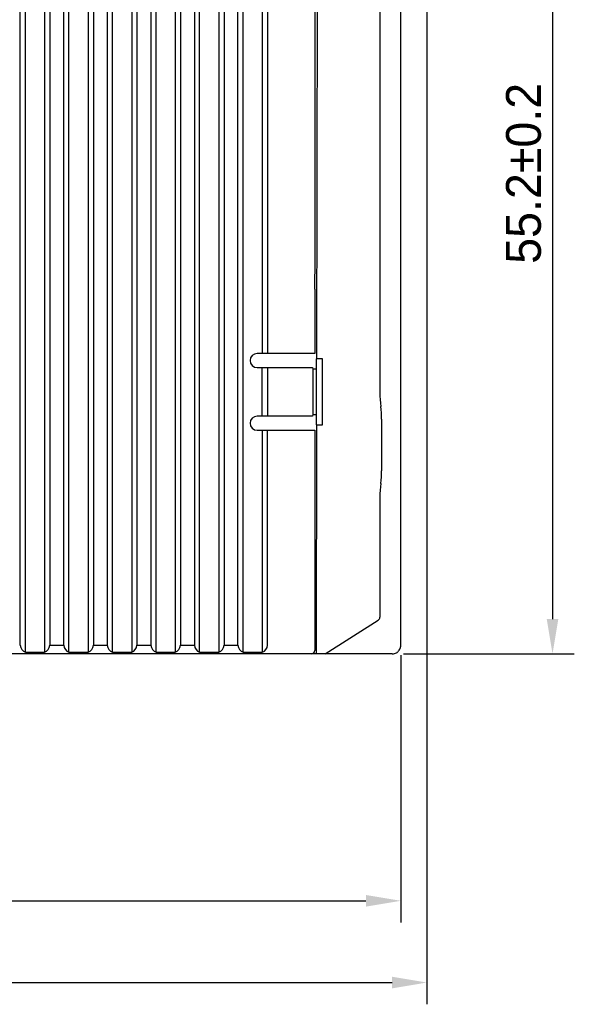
# Model space of a CAD drawing. Header units: millimetres. Extents: x 0 to 427, y 0 to 299.
# Tile 22 of 37: x 173 to 204, y 90 to 146. Entities that reach past the tile are written whole.
import ezdxf

# ---------------------------------------------------------------- set-up
doc = ezdxf.new("R2010")
doc.units = ezdxf.units.MM
doc.header["$LTSCALE"] = 23.1
doc.header["$MEASUREMENT"] = 0
doc.header["$PDSIZE"] = -5
doc.layers.add('IQC尺寸', color=3, linetype='Continuous', lineweight=18)
doc.layers.add('Layer0000', color=7, linetype='Continuous', lineweight=25)
doc.dimstyles.new('+-0.05', dxfattribs={"dimtxt": 2, "dimasz": 2, "dimexe": 1.25, "dimexo": 0.625, "dimtad": 1, "dimdsep": 46, "dimtxsty": 'Standard', "dimcen": 1.5, "dimdle": 4, "dimadec": 0, "dimazin": 0, "dimtol": 1, "dimtp": 0.05, "dimtm": 0.05, "dimtfac": 1, "dimtmove": 0, "dimatfit": 3, "dimfxl": 1, "dimtolj": 1, "dimarcsym": 0})

# ---------------------------------------------------------------- blocks, each defined once
blk = doc.blocks.new('*D27')
at = {"layer": 'Defpoints', "color": 0}
for p in [(94.484, 114.087), (194.484, 110.528), (194.484, 95.797)]:
    blk.add_point(p, dxfattribs=at)
at = {"layer": 'IQC尺寸', "color": 0, "lineweight": -2}
for p, q in [((94.484, 113.462), (94.484, 94.547)), ((194.484, 109.903), (194.484, 94.547)), ((96.484, 95.797), (192.484, 95.797))]:
    blk.add_line(p, q, dxfattribs=at)
at = {"layer": 'IQC尺寸', "color": 0}
for points in [[(96.484, 96.13), (96.484, 95.464), (94.484, 95.797)], [(192.484, 95.464), (192.484, 96.13), (194.484, 95.797)]]:
    blk.add_solid(points, dxfattribs=at)
at = {"layer": 'IQC尺寸', "color": 0, "insert": (144.484, 97.452), "char_height": 2, "attachment_point": 5}
blk.add_mtext('\\A1;100%%p0.2', dxfattribs=at)
blk = doc.blocks.new('*D28')
at = {"layer": 'Defpoints', "color": 0}
for p in [(190.134, 165.178), (194.012, 109.978), (203.196, 109.978)]:
    blk.add_point(p, dxfattribs=at)
at = {"layer": 'IQC尺寸', "color": 0, "lineweight": -2}
for p, q in [((190.759, 165.178), (204.446, 165.178)), ((203.196, 163.178), (203.196, 111.978)), ((194.637, 109.978), (204.446, 109.978))]:
    blk.add_line(p, q, dxfattribs=at)
at = {"layer": 'IQC尺寸', "color": 0}
for points in [[(203.53, 163.178), (202.863, 163.178), (203.196, 165.178)], [(202.863, 111.978), (203.53, 111.978), (203.196, 109.978)]]:
    blk.add_solid(points, dxfattribs=at)
at = {"layer": 'IQC尺寸', "color": 0, "insert": (201.541, 137.578), "char_height": 2, "attachment_point": 5, "rotation": 90}
blk.add_mtext('\\A1;55.2%%p0.2', dxfattribs=at)
blk = doc.blocks.new('*D34')
at = {"layer": 'Defpoints', "color": 0}
for p in [(195.984, 164.078), (89.983, 110.187), (195.984, 91.102)]:
    blk.add_point(p, dxfattribs=at)
at = {"layer": 'IQC尺寸', "color": 0, "lineweight": -2}
for p, q in [((195.984, 163.453), (195.984, 89.852)), ((89.983, 109.562), (89.983, 89.852)), ((91.983, 91.102), (193.984, 91.102))]:
    blk.add_line(p, q, dxfattribs=at)
at = {"layer": 'IQC尺寸', "color": 0}
for points in [[(91.983, 91.435), (91.983, 90.768), (89.983, 91.102)], [(193.984, 90.768), (193.984, 91.435), (195.984, 91.102)]]:
    blk.add_solid(points, dxfattribs=at)
at = {"layer": 'IQC尺寸', "color": 0, "insert": (142.984, 92.757), "char_height": 2, "attachment_point": 5}
blk.add_mtext('\\A1;106%%p0.2', dxfattribs=at)

msp = doc.modelspace()

# ---------------------------------------------------------------- linework, layer by layer
at = {"layer": 'Layer0000', "color": 7, "linetype": 'Continuous', "lineweight": 25}
for p, q in [((172.634, 110.478), (172.634, 164.67)), ((172.934, 110.078), (172.934, 165.07)), ((174.034, 165.07), (174.034, 110.078)), ((174.334, 164.67), (174.334, 110.478)), ((175.134, 110.478), (175.134, 164.67)), ((175.434, 110.078), (175.434, 165.07)), ((176.534, 165.07), (176.534, 110.078)), ((176.834, 164.67), (176.834, 110.478)), ((185.134, 110.478), (185.134, 164.67)), ((185.434, 110.078), (185.434, 165.07)), ((194.484, 110.528), (194.484, 162.178)), ((177.634, 152.565), (177.634, 110.478)), ((177.934, 110.078), (177.934, 152.569)), ((179.034, 152.569), (179.034, 110.078)), ((179.334, 152.565), (179.334, 110.478)), ((180.134, 152.565), (180.134, 110.478)), ((180.434, 110.078), (180.434, 152.569)), ((181.534, 152.569), (181.534, 110.078)), ((181.834, 152.565), (181.834, 110.478)), ((182.634, 152.565), (182.634, 110.478)), ((182.934, 110.078), (182.934, 152.569)), ((184.034, 152.569), (184.034, 110.078)), ((184.334, 152.565), (184.334, 110.478)), ((189.687, 151.278), (189.645, 126.928)), ((186.534, 150.942), (186.534, 127.264)), ((186.834, 150.937), (186.834, 127.269)), ((193.284, 150.178), (193.284, 124.978)), ((189.541, 148.928), (189.541, 140.315)), ((189.541, 140.315), (189.541, 135.345)), ((189.541, 135.345), (189.541, 132.678)), ((189.54, 132.678), (189.539, 130.928)), ((189.541, 130.928), (189.541, 130.144)), ((189.541, 130.144), (189.541, 128.928)), ((189.54, 128.928), (189.541, 127.235)), ((187.904, 127.235), (186.234, 127.234)), ((188.384, 127.235), (187.904, 127.235)), ((189.541, 127.235), (188.384, 127.235)), ((189.633, 126.928), (189.627, 123.128)), ((189.645, 126.928), (189.633, 126.928)), ((189.984, 126.928), (189.645, 126.928)), ((189.984, 123.128), (189.984, 126.928)), ((186.234, 126.421), (187.904, 126.421)), ((186.534, 123.664), (186.534, 126.392)), ((186.834, 126.387), (186.834, 123.669)), ((187.904, 126.421), (189.411, 126.421)), ((189.411, 126.421), (189.41, 126.419)), ((189.411, 126.421), (189.434, 126.352)), ((189.434, 126.352), (189.611, 126.352)), ((189.434, 126.352), (189.434, 123.704)), ((187.904, 123.635), (186.234, 123.634)), ((189.411, 123.635), (187.904, 123.635)), ((189.41, 123.636), (189.411, 123.635)), ((189.434, 123.704), (189.411, 123.635)), ((189.606, 123.704), (189.434, 123.704)), ((193.384, 123.468), (193.384, 120.488)), ((186.234, 122.821), (187.904, 122.821)), ((186.534, 122.792), (186.534, 110.078)), ((186.834, 110.478), (186.834, 122.787)), ((187.904, 122.821), (189.54, 122.821)), ((189.54, 122.821), (189.541, 117.496)), ((189.638, 123.128), (189.616, 109.978)), ((189.627, 123.128), (189.638, 123.128)), ((189.638, 123.128), (189.984, 123.128)), ((193.284, 118.978), (193.284, 112.088)), ((189.54, 117.496), (189.541, 111.478)), ((189.541, 111.478), (189.541, 110.178)), ((190.134, 109.978), (193.191, 111.919)), ((174.334, 110.478), (175.134, 110.478)), ((176.834, 110.478), (177.634, 110.478)), ((179.334, 110.478), (180.134, 110.478)), ((181.834, 110.478), (182.634, 110.478)), ((184.334, 110.478), (185.134, 110.478)), ((194.484, 110.478), (194.484, 110.528)), ((189.336, 109.978), (162.862, 109.978)), ((172.934, 110.078), (174.034, 110.078)), ((175.434, 110.078), (176.534, 110.078)), ((177.934, 110.078), (179.034, 110.078)), ((180.434, 110.078), (181.534, 110.078)), ((182.934, 110.078), (184.034, 110.078)), ((185.434, 110.078), (186.534, 110.078)), ((189.336, 109.978), (189.341, 109.978)), ((189.511, 109.978), (189.341, 109.978)), ((189.583, 109.978), (189.511, 109.978)), ((189.616, 109.978), (189.583, 109.978)), ((189.761, 109.978), (189.616, 109.978)), ((190.134, 109.978), (189.761, 109.978)), ((193.984, 109.978), (190.134, 109.978)), ((194.301, 110.091), (194.319, 110.106)), ((194.319, 110.106), (194.337, 110.124)), ((194.337, 110.124), (194.359, 110.147))]:
    msp.add_line(p, q, dxfattribs=at)
for centre, radius, start, end in [((186.237, 126.828), 0.406, 90.4231, 269.5766), ((198.898, 124.922), 5.614, 179.4311, 187.5355), ((188.384, 123.468), 5, 0, 8.2539), ((186.237, 123.228), 0.406, 90.4231, 269.5766), ((188.384, 120.488), 5, 351.7461, 0), ((198.898, 119.034), 5.614, 172.4645, 180.5689), ((193.084, 112.088), 0.2, 302.4123, 0), ((173.107, 110.52), 0.475, 185.1233, 248.6153), ((173.861, 110.52), 0.475, 291.3837, 354.8765), ((175.607, 110.52), 0.475, 185.1233, 248.6153), ((176.361, 110.52), 0.475, 291.3837, 354.8765), ((178.107, 110.52), 0.475, 185.1233, 248.6153), ((178.861, 110.52), 0.475, 291.3837, 354.8765), ((180.607, 110.52), 0.475, 185.1233, 248.6153), ((181.361, 110.52), 0.475, 291.3837, 354.8765), ((183.107, 110.52), 0.475, 185.1233, 248.6153), ((183.861, 110.52), 0.475, 291.3837, 354.8765), ((185.607, 110.52), 0.475, 185.1233, 248.6154), ((186.361, 110.52), 0.475, 291.3841, 354.8766), ((193.984, 110.478), 0.5, 326.2412, 337.4958), ((193.984, 110.478), 0.5, 337.4958, 341.4636), ((193.984, 110.478), 0.5, 341.4637, 348.7492), ((193.984, 110.478), 0.5, 348.7492, 353.3061), ((193.984, 110.478), 0.5, 353.3061, 360), ((189.341, 110.178), 0.2, 270, 360), ((193.999, 110.027), 0.0509, 253.1687, 285.2734), ((194.038, 110.233), 0.251, 263.8285, 289.1684), ((194.07, 110.303), 0.306, 279.2412, 303.3492), ((193.976, 110.487), 0.512, 300.8413, 308.8925), ((193.984, 110.478), 0.5, 318.5449, 326.2412)]:
    msp.add_arc(centre, radius, start, end, dxfattribs=at)
msp.add_rational_spline([(189.541, 117.496), (189.54, 117.496), (189.54, 117.496)], [1, 0.999999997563, 0.999999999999], degree=2, dxfattribs=at)
msp.add_open_spline([(189.541, 111.478), (189.541, 111.478), (189.541, 111.478), (189.541, 111.478)], degree=3, dxfattribs=at)

# ---------------------------------------------------------------- dimensions: what is measured, and where the dimension line sits
at = {"layer": 'IQC尺寸'}
dim = msp.add_linear_dim(base=(203.196, 109.978), p1=(190.134, 165.178), p2=(194.012, 109.978), angle=90, text='<>%%p0.2', dimstyle='+-0.05', override={"dimgap": 0.625, "dimtad": 1, "dimjust": 0, "dimdec": 2, "dimlfac": 1, "dimpost": '<>', "dimse1": 0, "dimse2": 0, "dimsd1": 0, "dimsd2": 0, "dimtol": 0, "dimlim": 0, "dimtofl": 1, "dimtvp": 0.1, "dimarcsym": 1}, dxfattribs=at)
dim.commit()
dim.dimension.update_dxf_attribs({"geometry": '*D28', "text_midpoint": (201.541, 137.578)})
for base, p1, p2, picture, middle in [((195.984, 91.102), (89.983, 110.187), (195.984, 164.078), '*D34', (142.984, 92.757)), ((194.484, 95.797), (94.484, 114.087), (194.484, 110.528), '*D27', (144.484, 97.452))]:
    dim = msp.add_linear_dim(base=base, p1=p1, p2=p2, text='<>%%p0.2', dimstyle='+-0.05', override={"dimgap": 0.625, "dimtad": 1, "dimjust": 0, "dimdec": 2, "dimlfac": 1, "dimpost": '<>', "dimse1": 0, "dimse2": 0, "dimsd1": 0, "dimsd2": 0, "dimtol": 0, "dimlim": 0, "dimtofl": 1, "dimtvp": 0.1, "dimarcsym": 1}, dxfattribs=at)
    dim.commit()
    dim.dimension.update_dxf_attribs({"geometry": picture, "text_midpoint": middle})

doc.saveas('drawing.dxf')
